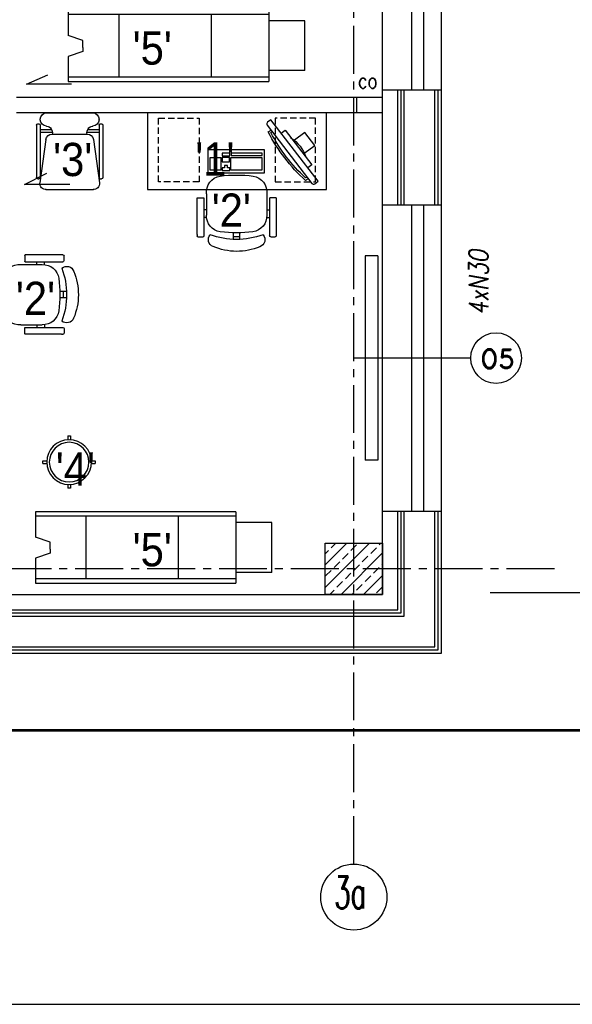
# Model space of a CAD drawing. Header units: millimetres. Extents: x 20447 to 23253, y -8211 to -4238.
# Tile 4 of 22: x 22301 to 22733, y -8146 to -7376. Entities that reach past the tile are written whole.
import ezdxf
from ezdxf.enums import TextEntityAlignment as Align

# ---------------------------------------------------------------- set-up
doc = ezdxf.new("R2010")
doc.units = ezdxf.units.MM
for name, pattern in [('CENTER2', [1.125, 0.75, -0.125, 0.125, -0.125]), ('DASHED', [0.75, 0.5, -0.25]), ('HIDDEN2', [0.1875, 0.125, -0.0625])]:
    doc.linetypes.add(name, pattern=pattern)
doc.layers.add('__zakres', color=10, linetype='Continuous', lineweight=35)
doc.layers.add('ŚCIANY_STARE', color=250, linetype='Continuous', lineweight=25)
for name, color, linetype in [('DOCIEPLENIE', 8, 'Continuous'), ('GRAWITACJE', 1, 'HIDDEN2'), ('KRESKOWANIE', 250, 'Continuous'), ('ML-grzejniki', 3, 'Continuous'), ('OKNA', 250, 'Continuous'), ('okna wywietrzaki', 250, 'Continuous'), ('OKNA_OPIS', 7, 'Continuous'), ('opis technologia', 250, 'Continuous'), ('OSIE', 1, 'CENTER2'), ('s-piony c.o', 1, 'Continuous'), ('SCIANY_ZEWNĘTRZNE', 5, 'Continuous'), ('SLUPY', 250, 'Continuous'), ('TABELKA', 7, 'Continuous'), ('TECHNOLOGIA', 5, 'Continuous'), ('TEKST', 6, 'Continuous'), ('URZĄDZENIA_SANITARNE', 3, 'Continuous')]:
    doc.layers.add(name, color=color, linetype=linetype)
doc.styles.add('ARIAL', font='arial.ttf', dxfattribs={"width": 0.9})
doc.styles.add('ROMAND', font='romand', dxfattribs={"height": 20})
doc.styles.add('ROMANS', font='ROMANS.shx', dxfattribs={"width": 0.6})
doc.linetypes.add('OGRODZENIE1', pattern='A,0.25,-0.1,[133,ltypeshp.shx,S=0.1,R=0,X=-0.1,Y=0],-0.1,1', length=1.45)
doc.linetypes.add('ZIGZAG', pattern='A,0.0001,-0.2,[131,ltypeshp.shx,S=0.2,R=0,X=-0.2,Y=0],-0.4,[131,ltypeshp.shx,S=0.2,R=180,X=0.2,Y=0],-0.2', length=0.8001)

# ---------------------------------------------------------------- blocks, each defined once
blk = doc.blocks.new('OKNO_SCIANA_1X1')
for p, q in [((0.5, 1.5), (0.5, -0.5)), ((0, 1), (1, 1)), ((0, 0.7), (1, 0.7)), ((0, 0.5), (1, 0.5)), ((0, 0), (1, 0))]:
    blk.add_line(p, q)
blk = doc.blocks.new('A$C45BA17E2')
at = {"layer": 'TECHNOLOGIA'}
for p, q in [((19.61, 185), (0, 185)), ((0, 185), (0, 28.12)), ((3.6, 185), (3.6, 28.12)), ((23.45, 173.52), (19.61, 185)), ((32.15, 173.52), (35.99, 185)), ((56, 185), (35.99, 185)), ((52.4, 28.12), (52.4, 185)), ((56, 28.12), (56, 185)), ((26.75, 173.52), (23.45, 173.52)), ((26.75, 173.52), (32.15, 173.52)), ((8.52, 28.12), (0, 28.12)), ((8.52, 0), (8.52, 28.12)), ((56, 28.12), (47.48, 28.12)), ((47.48, 0), (47.48, 28.12)), ((8.52, 0), (47.48, 0))]:
    blk.add_line(p, q, dxfattribs=at)
at = {"layer": 'TECHNOLOGIA', "color": 1}
for p, q in [((52.4, 145.59), (3.6, 145.59)), ((52.4, 73.27), (3.6, 73.27)), ((47.48, 28.12), (8.52, 28.12))]:
    blk.add_line(p, q, dxfattribs=at)
blk = doc.blocks.new('FOTEL_DO_BIURKA1')
at = {"layer": 'TECHNOLOGIA'}
for p, q in [((-30.52, -19.02), (-30.52, 10.27)), ((-30.02, 10.77), (-25.66, 10.77)), ((-25.16, 10.27), (-25.16, -19.02)), ((-23.03, 13.87), (-23.03, -2.93)), ((24.17, 13.87), (24.17, -2.93)), ((26.17, 10.27), (26.17, -19.13)), ((30.97, 10.77), (26.67, 10.77)), ((31.47, -18.13), (31.47, 10.27)), ((-22.96, 1.17), (-25.06, 1.17)), ((24.17, 1.17), (26.27, 1.17)), ((-22.93, -4.83), (-25.13, -4.83)), ((24.07, -4.83), (26.27, -4.83)), ((-26.16, -20.02), (-29.52, -20.02)), ((-1.9, -21.9), (-1.9, -16.72)), ((3.04, -19.58), (-1.89, -19.58)), ((3.03, -21.9), (3.03, -16.71)), ((27.17, -20.13), (29.47, -20.13)), ((29.47, -20.13), (30.47, -20.13)), ((31.47, -18.13), (31.47, -19.13))]:
    blk.add_line(p, q, dxfattribs=at)
for centre, radius, start, end in [((-10.14, 14.92), 12.94, 99.71676, 185.50292), ((0.52, -76.72), 105.2, 82.92886, 97.07114), ((11.29, 14.92), 12.94, 354.49708, 80.28324), ((-30.02, 10.27), 0.5, 90, 180), ((-25.66, 10.27), 0.5, 360, 90), ((26.67, 10.27), 0.5, 90, 180), ((30.97, 10.27), 0.5, 360, 90), ((-10.41, -3.43), 12.63, 178.15894, 261.71383), ((11.55, -3.43), 12.63, 278.28617, 1.84106), ((-29.52, -19.02), 1, 180, 270), ((-26.16, -19.02), 1, 270, 360), ((-15.78, -22.18), 5.8, 138.43067, 251.02872), ((0.57, 38.88), 60.84, 250.10802, 289.89198), ((0.57, 82.57), 99.33, 262.59599, 277.40401), ((16.79, -22.09), 5.85, 292.74239, 39.99086), ((27.17, -19.13), 1, 180, 270), ((30.47, -19.13), 1, 270, 360), ((0.47, 16.44), 47.7, 247.64119, 292.92377)]:
    blk.add_arc(centre, radius, start, end, dxfattribs=at)
blk = doc.blocks.new('Ba03')
for p, q in [((-1, 20.5), (-1, 17.47)), ((1, 20.5), (1, 17.47)), ((-20.5, 1), (-17.47, 1)), ((17.47, 1), (20.5, 1)), ((-20.5, -1), (-17.47, -1)), ((17.47, -1), (20.5, -1)), ((-1, -17.47), (-1, -20.5)), ((1, -17.47), (1, -20.5))]:
    blk.add_line(p, q)
blk.add_circle((0, 0), 17.5)
at = {"color": 1}
blk.add_circle((0, 0), 15.5, dxfattribs=at)
for start, end in [(87.20397, 92.79603), (177.20397, 182.79603), (357.20397, 2.79603), (267.20397, 272.79603)]:
    blk.add_arc((0, 0), 20.5, start, end)
blk = doc.blocks.new('Monitor')
at = {"layer": 'TECHNOLOGIA', "color": 1}
for p, q in [((11.18, 10.8), (11.17, -23.59)), ((15.03, 10.8), (11.18, 10.8)), ((11.17, -23.59), (15.02, -23.59))]:
    blk.add_line(p, q, dxfattribs=at)
at = {"layer": 'TECHNOLOGIA'}
blk.add_lwpolyline([(15.02, -36.74), (15.04, 23.95), (18.23, 23.95, -0.414214), (19.83, 22.35), (19.81, -35.15, -0.414214), (18.21, -36.74)], format="xyb", close=True, dxfattribs=at)
at = {"layer": 'TECHNOLOGIA', "color": 1}
blk.add_lwpolyline([(10.21, -12.78), (0, -12.78), (0, 0), (10.21, 0)], dxfattribs=at)
for centre, radius, start, end in [((21.91, -6.4), 23.96, 88.69835, 94.98067), ((23.64, -6.4), 22.5, 96.43721, 99.74946), ((-102.52, -6.35), 125.63, 349.73044, 10.22724), ((-108.93, -6.35), 133.54, 349.64351, 10.31417), ((40.43, -6.4), 30.89, 161.24744, 198.71023), ((23.64, -6.4), 22.5, 260.20821, 263.52046), ((21.91, -6.4), 23.96, 264.977, 271.25933)]:
    blk.add_arc(centre, radius, start, end, dxfattribs=at)
blk = doc.blocks.new('KLAW')
at = {"layer": 'TECHNOLOGIA'}
for p, q in [((0, 0), (44.5, 0)), ((0, -18), (0, 0)), ((44.5, 0), (44.5, -18)), ((44.5, -18), (0, -18))]:
    blk.add_line(p, q, dxfattribs=at)
at = {"layer": 'TECHNOLOGIA', "color": 1}
for p, q in [((1.89, -2.63), (26.22, -2.63)), ((1.89, -4.43), (1.89, -2.63)), ((26.22, -4.43), (1.89, -4.43)), ((26.49, -6), (2, -6)), ((2, -6), (2, -16)), ((26.22, -2.63), (26.22, -4.43)), ((26.49, -16), (26.49, -6)), ((27.17, -2.63), (33.19, -2.63)), ((27.17, -4.69), (27.17, -2.63)), ((33.19, -4.69), (27.17, -4.69)), ((27.34, -5.98), (33.19, -5.98)), ((27.34, -9.25), (27.34, -5.98)), ((33.19, -2.63), (33.19, -4.69)), ((33.19, -5.98), (33.19, -9.25)), ((42.5, -6), (34.03, -6)), ((34.03, -16), (34.03, -6)), ((42.5, -16), (42.5, -6)), ((27.17, -16.12), (27.17, -14.06)), ((27.17, -14.06), (28.98, -14.06)), ((33.19, -9.25), (27.34, -9.25)), ((28.98, -12.34), (31.38, -12.34)), ((28.98, -14.06), (28.98, -12.34)), ((31.38, -12.34), (31.38, -14.06)), ((31.38, -14.06), (33.19, -14.06)), ((33.19, -14.06), (33.19, -16.12)), ((2, -16), (26.49, -16)), ((33.19, -16.12), (27.17, -16.12)), ((34.03, -16), (42.5, -16))]:
    blk.add_line(p, q, dxfattribs=at)
blk = doc.blocks.new('Klawiatura')
at = {"layer": 'TECHNOLOGIA', "color": 1}
blk.add_blockref('KLAW', (-22.25, 0), dxfattribs=at)
blk = doc.blocks.new('Krzesło')
at = {"layer": 'TECHNOLOGIA'}
for p, q in [((255.81, 194.91), (255.38, 194.91)), ((258.99, 196.91), (258.99, 195.91)), ((259.99, 197.91), (300.99, 197.91)), ((271.31, 190.5), (305.31, 195.13)), ((301.99, 196.91), (301.99, 195.91)), ((250.38, 189.91), (250.38, 153.91)), ((266.99, 185.54), (266.99, 158.27)), ((310.4, 190.43), (310.4, 153.38)), ((310.4, 190.18), (310.4, 153.63)), ((255.81, 148.91), (255.38, 148.91)), ((258.99, 147.91), (258.99, 146.91)), ((271.31, 153.32), (305.31, 148.68)), ((301.99, 147.91), (301.99, 146.91)), ((259.99, 145.91), (300.99, 145.91))]:
    blk.add_line(p, q, dxfattribs=at)
at = {"layer": 'TECHNOLOGIA', "color": 2}
for p, q in [((259.99, 194.91), (300.99, 194.91)), ((263.54, 194.91), (263.54, 185.91)), ((265.54, 194.91), (265.54, 185.39)), ((263.54, 157.9), (263.54, 148.91)), ((265.54, 158.42), (265.54, 148.91)), ((259.99, 148.91), (300.99, 148.91))]:
    blk.add_line(p, q, dxfattribs=at)
at = {"layer": 'TECHNOLOGIA'}
for centre, radius, start, end in [((255.38, 189.91), 5, 90, 180), ((255.81, 189.91), 5, 0, 90), ((259.99, 196.91), 1, 90, 180), ((259.99, 195.91), 1, 180, 270), ((300.99, 196.91), 1, 0, 90), ((300.99, 195.91), 1, 270, 0), ((305.89, 190.63), 4.54, 354.26279, 97.24319), ((265.76, 190.37), 4.98, 185.3296, 284.24344), ((271.99, 185.54), 5, 97.76517, 180), ((265.76, 153.44), 4.98, 75.75656, 174.6704), ((271.99, 158.27), 5, 180, 262.23483), ((255.38, 153.91), 5, 180, 270), ((255.81, 153.91), 5, 270, 0), ((259.99, 147.91), 1, 90, 180), ((259.99, 146.91), 1, 180, 270), ((300.99, 147.91), 1, 0, 90), ((300.99, 146.91), 1, 270, 0), ((305.89, 153.18), 4.54, 262.75681, 5.73721)]:
    blk.add_arc(centre, radius, start, end, dxfattribs=at)

msp = doc.modelspace()

# ---------------------------------------------------------------- hatches: boundary and pattern name
at = {"layer": 'KRESKOWANIE'}
h = msp.add_hatch(dxfattribs=at)
h.set_pattern_fill('BRASS', color=256, scale=50, angle=45, style=0)
h.set_pattern_definition([(45, (21685.234, -7897.261), (-8.83883, 8.83883), []), (45, (21680.814, -7892.842), (-8.83883, 8.83883), [6.25, -3.125])])
h.paths.add_polyline_path([(22562.68, -7785.48), (22540.18, -7785.48), (22540.18, -7805.48), (22562.68, -7805.48)])
h.paths.add_polyline_path([(22585.18, -7785.48), (22562.68, -7785.48), (22562.68, -7805.48), (22585.18, -7805.48)])
h.paths.add_polyline_path([(22585.18, -7805.48), (22562.68, -7805.48), (22562.68, -7825.48), (22585.18, -7825.48)])
h.paths.add_polyline_path([(22562.68, -7805.48), (22540.18, -7805.48), (22540.18, -7825.48), (22562.68, -7825.48)])

# ---------------------------------------------------------------- linework, layer by layer
at = {"layer": '__zakres', "linetype": 'OGRODZENIE1', "lineweight": 53, "ltscale": 40}
msp.add_lwpolyline([(20698.56, -4353.95), (21918.66, -4344.36), (21912.49, -5442.98), (22388.86, -5450.14), (22388.86, -5861.98), (22577.49, -5861.98), (22577.49, -6180.18), (22433.49, -6180.18), (22433.49, -6436.34), (22810.16, -6436.34), (22810.16, -7932.09), (20698.56, -7932.09), (20698.56, -4353.95)], dxfattribs=at)
at = {"layer": 'DOCIEPLENIE', "ltscale": 0.2}
for p, q in [((22596.99, -7520.48), (22596.99, -7430.48)), ((22601.99, -7520.48), (22601.99, -7430.48)), ((22630.99, -7520.48), (22630.99, -7430.48)), ((22596.99, -7837.48), (22596.99, -7760.48)), ((22601.99, -7842.48), (22601.99, -7760.48))]:
    msp.add_line(p, q, dxfattribs=at)
at = {"layer": 'DOCIEPLENIE', "linetype": 'ZIGZAG', "ltscale": 5}
for p, q in [((22599.49, -7520.48), (22599.49, -7430.48)), ((22628.49, -7520.48), (22628.49, -7430.48)), ((22599.49, -7839.98), (22599.49, -7760.48)), ((22628.49, -7868.98), (22628.49, -7760.48)), ((21880.03, -7839.98), (22599.49, -7839.98)), ((21880.03, -7868.98), (22628.49, -7868.98))]:
    msp.add_line(p, q, dxfattribs=at)
at = {"layer": 'DOCIEPLENIE'}
for p, q in [((22630.99, -7871.48), (22630.99, -7760.48)), ((21880.03, -7837.48), (22596.99, -7837.48)), ((21880.03, -7842.48), (22601.99, -7842.48)), ((21880.03, -7871.48), (22630.99, -7871.48))]:
    msp.add_line(p, q, dxfattribs=at)
at = {"layer": 'GRAWITACJE', "color": 3, "linetype": 'Continuous'}
for p, q in [((22306.25, -7425.93), (22323.03, -7418.8)), ((22341.68, -7425.93), (22306.25, -7425.93))]:
    msp.add_line(p, q, dxfattribs=at)
at = {"layer": 'ML-grzejniki', "ltscale": 50}
for p, q in [((22571.28, -7560.48), (22571.28, -7720.48)), ((22581.28, -7560.48), (22571.28, -7560.48)), ((22581.28, -7560.48), (22581.28, -7720.48)), ((22581.28, -7720.48), (22571.28, -7720.48))]:
    msp.add_line(p, q, dxfattribs=at)
at = {"layer": 'OKNA_OPIS', "linetype": 'Continuous'}
msp.add_circle((22673.8, -7640.48), 19.81, dxfattribs=at)
at = {"layer": 'OSIE', "ltscale": 50}
for p, q in [((22562.49, -8036.57), (22562.49, -6391.44)), ((22562.49, -8036.57), (22562.49, -6391.44)), ((22719.53, -7805.48), (20526.54, -7805.48)), ((22719.53, -7805.48), (20526.54, -7805.48))]:
    msp.add_line(p, q, dxfattribs=at)
at = {"layer": 's-piony c.o', "ltscale": 50}
msp.add_line((22564.99, -7448.47), (22564.99, -7436.47), dxfattribs=at)
msp.add_line((22564.99, -7448.47), (22564.99, -7436.47), dxfattribs=at)
msp.add_line((22564.99, -7448.47), (22564.99, -7436.47), dxfattribs=at)
at = {"layer": 'SCIANY_ZEWNĘTRZNE'}
for p, q in [((22584.99, -7520.48), (22584.99, -7430.48)), ((22584.99, -7430.48), (22630.99, -7430.48)), ((22625.99, -7520.48), (22625.99, -7430.48)), ((22584.99, -7520.48), (22630.99, -7520.48)), ((22584.99, -7825.48), (22584.99, -7760.48)), ((22630.99, -7760.48), (22584.99, -7760.48)), ((22625.99, -7866.48), (22625.99, -7760.48)), ((21912.49, -7825.48), (22584.99, -7825.48)), ((21880.03, -7866.48), (22625.99, -7866.48))]:
    msp.add_line(p, q, dxfattribs=at)
at = {"layer": 'SLUPY'}
msp.add_lwpolyline([(22539.99, -7785.48), (22584.99, -7785.48), (22584.99, -7825.48), (22539.99, -7825.48)], close=True, dxfattribs=at)
at = {"layer": 'TABELKA', "ltscale": 25}
msp.add_line((20447.04, -8146.41), (23217.02, -8146.41), dxfattribs=at)
at = {"layer": 'TECHNOLOGIA'}
msp.add_lwpolyline([(22541.13, -7508.47), (22541.13, -7448.47), (22401.13, -7448.47), (22401.13, -7508.47)], close=True, dxfattribs=at)
at = {"layer": 'TECHNOLOGIA', "color": 1, "linetype": 'DASHED', "ltscale": 10}
for points in [[(22409.64, -7502.49), (22409.64, -7452.69), (22441.45, -7452.69), (22441.45, -7502.49)], [(22532.63, -7502.49), (22532.63, -7452.69), (22500.82, -7452.69), (22500.82, -7502.49)]]:
    msp.add_lwpolyline(points, close=True, dxfattribs=at)
at = {"layer": 'TEKST'}
msp.add_line((22887.22, -7824.24), (22669.17, -7824.24), dxfattribs=at)
msp.add_circle((22562.49, -8062.46), 25.89, dxfattribs=at)
at = {"layer": 'URZĄDZENIA_SANITARNE'}
for p, q in [((22304.7, -7504.56), (22322.19, -7495.71)), ((22340.13, -7504.56), (22304.7, -7504.56))]:
    msp.add_line(p, q, dxfattribs=at)
at = {"layer": 'ŚCIANY_STARE'}
for p, q in [((22584.99, -7436.47), (22298.49, -7436.47)), ((22584.99, -7448.47), (22298.49, -7448.47))]:
    msp.add_line(p, q, dxfattribs=at)

# ---------------------------------------------------------------- block references
at = {"layer": 'OKNA', "xscale": 239.9999999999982, "yscale": -46, "zscale": 239.9999999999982, "rotation": 89.99999999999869}
for p in [(22584.99, -7430.48), (22584.99, -7760.48)]:
    msp.add_blockref('OKNO_SCIANA_1X1', p, dxfattribs=at)
at = {"layer": 'TECHNOLOGIA', "rotation": 89.99999999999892}
for p in [(22524.08, -7423.97), (22498.38, -7816.74)]:
    msp.add_blockref('A$C45BA17E2', p, dxfattribs=at)
at = {"layer": 'TECHNOLOGIA', "xscale": -1}
for name, p, rotation in [('Monitor', (22524.1, -7463.77), 37.40161006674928), ('Klawiatura', (22470.38, -7477.47), 359.9999999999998), ('Ba03', (22339.71, -7721.92), 89.99999999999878)]:
    msp.add_blockref(name, p, dxfattribs=dict(at, rotation=rotation))
at = {"layer": 'TECHNOLOGIA', "ltscale": 50, "xscale": -1, "rotation": 89.99999999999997}
msp.add_blockref('Krzesło', (22512.03, -7198.09), dxfattribs=at)
at = {"layer": 'TECHNOLOGIA', "lineweight": 0, "xscale": -1}
for p, rotation in [((22471.35, -7525.66), 359.9999999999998), ((22315.69, -7590.24), 89.9999999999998)]:
    msp.add_blockref('FOTEL_DO_BIURKA1', p, dxfattribs=dict(at, rotation=rotation))

# ---------------------------------------------------------------- texts
at = {"layer": 'okna wywietrzaki', "style": 'ROMANS', "oblique": 10, "width": 0.8}
msp.add_text('4xN30', height=15, rotation=90, dxfattribs=at).set_placement((22660.12, -7606.75), align=Align.MIDDLE_LEFT)
at = {"layer": 'OKNA_OPIS', "linetype": 'Continuous', "style": 'ROMAND'}
msp.add_text('O5', height=15, dxfattribs=at).set_placement((22661.46, -7648.54))
at = {"layer": 'opis technologia', "ltscale": 100, "char_height": 26, "width": 459.9091, "attachment_point": 1, "style": 'ARIAL'}
for s, insert in [("\\pxt4;'5'", (22389.43, -7384.73)), ("\\pxt4;'3'", (22327.18, -7471.99)), ("\\pxt4;'1'", (22438.45, -7471.57)), ("\\pxt4;'2'", (22451.32, -7511.65)), ("\\pxt4;'2'", (22298.05, -7580.7)), ("\\pxt4;'4'", (22329.27, -7714.33)), ("\\pxt4;'5'", (22389.43, -7777.5))]:
    msp.add_mtext(s, dxfattribs=dict(at, insert=insert))
at = {"layer": 's-piony c.o', "ltscale": 50, "style": 'ROMANS', "width": 0.8}
msp.add_text('co', height=12, dxfattribs=at).set_placement((22565.84, -7429.33))
msp.add_text('co', height=12, dxfattribs=at).set_placement((22565.84, -7429.33))
msp.add_text('co', height=12, dxfattribs=at).set_placement((22565.84, -7429.33))
at = {"layer": 'TEKST', "style": 'ROMANS', "width": 0.6}
msp.add_text('3a', height=25, dxfattribs=at).set_placement((22547.15, -8071.28))

doc.saveas('drawing.dxf')
